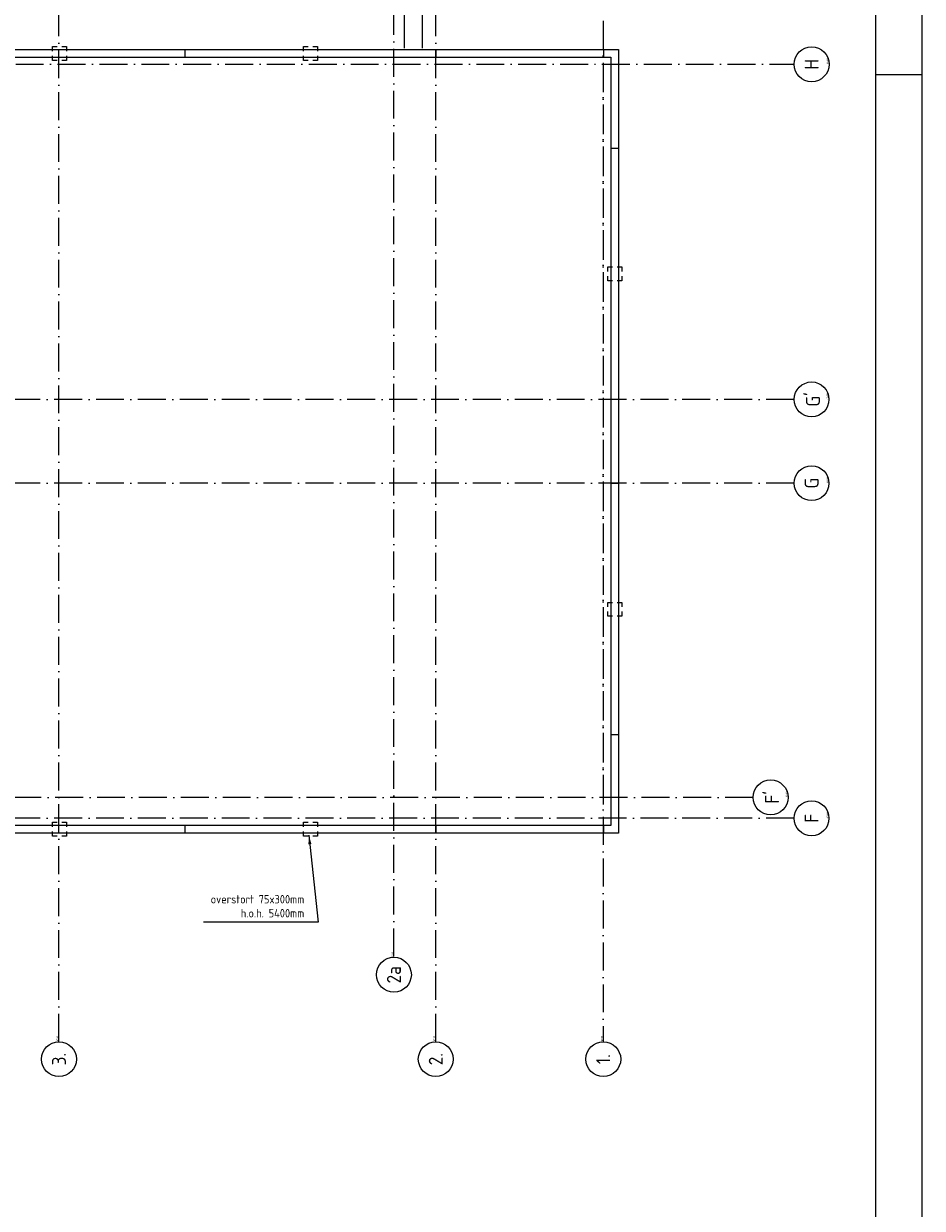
# Model space of a CAD drawing. Extents: x -4389 to 148511, y -40018 to 84100.
# Tile 27 of 28: x 129195 to 148511, y 35037 to 60489. Entities that reach past the tile are written whole.
import ezdxf
from ezdxf.enums import TextEntityAlignment as Align

# ---------------------------------------------------------------- set-up
doc = ezdxf.new("R2010")
doc.units = 0
doc.header["$LTSCALE"] = 100
doc.linetypes.add('DASHDOT', pattern=[9, 6, -1.5, 0, -1.5])
doc.linetypes.add('HIDDEN', pattern=[2, 1, -1])
for name, color, linetype in [('00KAD025', 2, 'CONTINUOUS'), ('00KAD070', 5, 'CONTINUOUS'), ('AB$1A---_ATTRIB035', 3, 'CONTINUOUS'), ('AL$1A---_ALGEMEEN', 8, 'CONTINUOUS'), ('AT$1A---_TEKST018', 1, 'CONTINUOUS'), ('BL$4----', 7, 'CONTINUOUS')]:
    doc.layers.add(name, color=color, linetype=linetype)
doc.styles.get("Standard").update_dxf_attribs({"font": 'ISOCP'})
doc.dimstyles.new('018RADI100UIT', dxfattribs={"dimscale": 100, "dimtxt": 1.8, "dimasz": 2, "dimexe": 2, "dimexo": 3, "dimgap": 1, "dimtad": 1, "dimdec": 4, "dimrnd": 1, "dimtxsty": 'STANDARD', "dimblk1": 'MSTR3', "dimblk2": 'MSTR3', "dimcen": 3, "dimdle": 1.25, "dimse1": 1, "dimse2": 1, "dimclrd": 7, "dimclre": 1, "dimazin": 3, "dimtfac": 0.75, "dimtdec": 4, "dimtofl": 0, "dimtmove": 0, "dimatfit": 3, "dimtvp": 1.5, "dimtolj": 1, "dimtzin": 0})

# ---------------------------------------------------------------- blocks, each defined once
blk = doc.blocks.new('A$C5B61664F')
at = {"layer": '00KAD025', "linetype": 'CONTINUOUS'}
for p, q in [((152900, 0), (152900, 84100)), ((151900, 59400), (152900, 59400))]:
    blk.add_line(p, q, dxfattribs=at)
at = {"layer": '00KAD070', "linetype": 'CONTINUOUS'}
blk.add_line((151900, 1000), (151900, 83100), dxfattribs=at)
blk = doc.blocks.new('MSTR3')
at = {"layer": 'AL$1A---_ALGEMEEN', "color": 0, "linetype": 'CONTINUOUS'}
for p, q in [((0, 1.5), (0, 0)), ((-1, 0), (0, 0)), ((0, 0), (0, -1.5)), ((0, 0), (1.5, 0))]:
    blk.add_line(p, q, dxfattribs=at)
blk.add_circle((0, 0), 0.3, dxfattribs=at)
blk = doc.blocks.new('1011')
at = {"layer": 'AL$1A---_ALGEMEEN', "color": 0, "linetype": 'CONTINUOUS'}
blk.add_circle((-750, 0), 750, dxfattribs=at)
at = {"layer": 'AT$1A---_TEKST018', "linetype": 'CONTINUOUS'}
blk.add_text('1011', height=100, dxfattribs=at).set_placement((0, 0))
blk = doc.blocks.new('1010')
at = {"layer": 'AL$1A---_ALGEMEEN', "color": 0, "linetype": 'CONTINUOUS'}
blk.add_circle((0, 750), 750, dxfattribs=at)
at = {"layer": 'AT$1A---_TEKST018', "linetype": 'CONTINUOUS'}
blk.add_text('1010', height=100, dxfattribs=at).set_placement((0, 0))

msp = doc.modelspace()

# ---------------------------------------------------------------- linework, layer by layer
at = {"layer": 'AL$1A---_ALGEMEEN', "color": 1, "linetype": 'DASHDOT'}
for p, q in [((141653, 82154), (141653, 38616.6)), ((141652.8, 59616.5), (141652.8, 43416.5))]:
    msp.add_line(p, q, dxfattribs=at)
for points in [[(129953, 38616.6), (129953, 82154)], [(137153, 40448.3), (137153, 82154)], [(138053, 38616.6), (138053, 82154)], [(310.1, 59616.6), (145757.8, 59616.6)], [(145753, 52416.6), (-1820.1, 52416.6)], [(145753, 50616.6), (1359.7, 50616.6)], [(144873.9, 43866.6), (94849.7, 43866.6)], [(145753, 43416.6), (96234.4, 43416.6)]]:
    msp.add_lwpolyline(points, dxfattribs=at)
at = {"layer": 'AL$1A---_ALGEMEEN', "linetype": 'CONTINUOUS'}
for points in [[(104143, 59966.6), (104143, 77626.6), (137763, 77626.6), (137763, 59966.6)], [(104533, 59966.6), (104533, 77236.6), (137373, 77236.6), (137373, 59966.6)], [(96972.7, 59936.3), (141982.8, 59936.3), (141982.8, 43096.6), (96972.7, 43096.6)], [(132663, 59771.3), (132663, 59926.5)], [(138063, 59771.3), (138063, 59926.5)], [(141663, 59771.3), (141663, 59926.5)], [(96972.7, 59771.3), (141817.8, 59771.3), (141817.8, 43261.6), (96972.7, 43261.6)], [(141973, 57806.8), (141817.8, 57806.8)], [(141973, 50606.8), (141817.8, 50606.8)], [(141973, 45206.8), (141817.8, 45206.8)], [(132663, 43096.6), (132663, 43261.6)], [(138063, 43096.6), (138063, 43261.6)], [(141663, 43096.6), (141663, 43261.6)]]:
    msp.add_lwpolyline(points, dxfattribs=at)
at = {"layer": 'AL$1A---_ALGEMEEN', "linetype": 'HIDDEN'}
for points in [[(129813, 59698.9), (129813, 59998.9), (130113, 59998.9), (130113, 59698.9)], [(135213, 59698.9), (135213, 59998.9), (135513, 59998.9), (135513, 59698.9)], [(142050.3, 54966.5), (141750.3, 54966.5), (141750.3, 55266.5), (142050.3, 55266.5)], [(142050.3, 47756.8), (141750.3, 47756.8), (141750.3, 48056.8), (142050.3, 48056.8)], [(129813, 43034), (129813, 43334), (130113, 43334), (130113, 43034)], [(135213, 43034), (135213, 43334), (135513, 43334), (135513, 43034)]]:
    msp.add_lwpolyline(points, close=True, dxfattribs=at)

# ---------------------------------------------------------------- block references
at = {"layer": 'AL$1A---_ALGEMEEN', "color": 1, "linetype": 'DASHDOT'}
ref = msp.add_blockref('1010', (146507.8, 59616.6), dxfattribs=dict(at, xscale=0.5, yscale=0.5, zscale=0.5, rotation=90))
ref.add_attrib('STR-NAAM', 'H', dxfattribs={"layer": 'AB$1A---_ATTRIB035', "linetype": 'CONTINUOUS', "height": 300, "rotation": 90}).set_placement((146132.8, 59616.6), align=Align.MIDDLE)
ref = msp.add_blockref('1010', (146505.4, 52416.6), dxfattribs=dict(at, xscale=0.5, yscale=0.5, zscale=0.5, rotation=90))
ref.add_attrib('STR-NAAM', "G'", dxfattribs={"layer": 'AB$1A---_ATTRIB035', "linetype": 'CONTINUOUS', "height": 300, "rotation": 90}).set_placement((146130.4, 52416.6), align=Align.MIDDLE)
ref = msp.add_blockref('1010', (146505.4, 50616.6), dxfattribs=dict(at, xscale=0.5, yscale=0.5, zscale=0.5, rotation=90))
ref.add_attrib('STR-NAAM', 'G', dxfattribs={"layer": 'AB$1A---_ATTRIB035', "linetype": 'CONTINUOUS', "height": 300, "rotation": 90}).set_placement((146130.4, 50616.6), align=Align.MIDDLE)
ref = msp.add_blockref('1010', (145626.3, 43866.6), dxfattribs=dict(at, xscale=0.5, yscale=0.5, zscale=0.5, rotation=90))
ref.add_attrib('STR-NAAM', "F'", dxfattribs={"layer": 'AB$1A---_ATTRIB035', "linetype": 'CONTINUOUS', "height": 300, "rotation": 90}).set_placement((145251.3, 43866.6), align=Align.MIDDLE)
ref = msp.add_blockref('1010', (146505.4, 43416.6), dxfattribs=dict(at, xscale=0.5, yscale=0.5, zscale=0.5, rotation=90))
ref.add_attrib('STR-NAAM', 'F', dxfattribs={"layer": 'AB$1A---_ATTRIB035', "linetype": 'CONTINUOUS', "height": 300, "rotation": 90}).set_placement((146130.4, 43416.6), align=Align.MIDDLE)
ref = msp.add_blockref('1011', (137153, 40430.6), dxfattribs=dict(at, xscale=0.5, yscale=0.5, zscale=0.5, rotation=90))
ref.add_attrib('STR-NAAM', '2a', dxfattribs={"layer": 'AB$1A---_ATTRIB035', "linetype": 'CONTINUOUS', "height": 300, "rotation": 90}).set_placement((137153, 40055.6), align=Align.MIDDLE)
ref = msp.add_blockref('1011', (129953, 38616.6), dxfattribs=dict(at, xscale=0.5, yscale=0.5, zscale=0.5, rotation=90))
ref.add_attrib('STR-NAAM', '3.', dxfattribs={"layer": 'AB$1A---_ATTRIB035', "linetype": 'CONTINUOUS', "height": 300, "rotation": 90}).set_placement((129953, 38241.6), align=Align.MIDDLE)
ref = msp.add_blockref('1011', (138053, 38616.6), dxfattribs=dict(at, xscale=0.5, yscale=0.5, zscale=0.5, rotation=90))
ref.add_attrib('STR-NAAM', '2.', dxfattribs={"layer": 'AB$1A---_ATTRIB035', "linetype": 'CONTINUOUS', "height": 300, "rotation": 90}).set_placement((138053, 38241.6), align=Align.MIDDLE)
ref = msp.add_blockref('1011', (141653, 38616.6), dxfattribs=dict(at, xscale=0.5, yscale=0.5, zscale=0.5, rotation=90))
ref.add_attrib('STR-NAAM', '1.', dxfattribs={"layer": 'AB$1A---_ATTRIB035', "linetype": 'CONTINUOUS', "height": 300, "rotation": 90}).set_placement((141653, 38241.6), align=Align.MIDDLE)
at = {"layer": 'BL$4----'}
msp.add_blockref('A$C5B61664F', (-4388.6, 0), dxfattribs=at)

# ---------------------------------------------------------------- texts
at = {"layer": 'AT$1A---_TEKST018', "color": 8, "linetype": 'CONTINUOUS', "insert": (135226.4, 41527.9), "char_height": 180, "attachment_point": 6}
msp.add_mtext('\\A1;overstort 75x300mm\\Ph.o.h. 5400mm', dxfattribs=at)

# ---------------------------------------------------------------- leaders
at = {"layer": 'AL$1A---_ALGEMEEN', "linetype": 'CONTINUOUS', "annotation_type": 0, "has_hookline": 1, "hookline_direction": 1, "text_width": 2167}
msp.add_leader([(135326.4, 43057.8), (135526.4, 41187.9), (135326.4, 41187.9)], dimstyle='018RADI100UIT', override={"dimtxt": 3, "dimse1": 0, "dimse2": 0, "dimclrd": 0, "dimclre": 0, "dimtix": 1, "dimtofl": 1}, dxfattribs=at)

doc.saveas('drawing.dxf')
